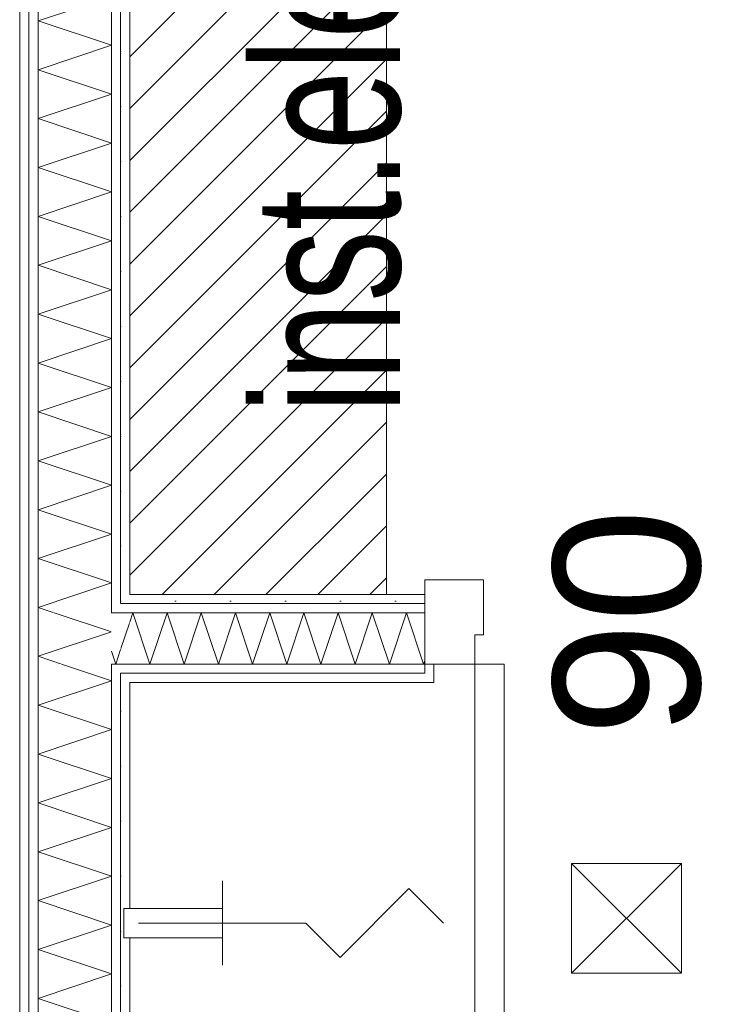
# Model space of a CAD drawing. Extents: x -7314 to 11761, y 144 to 9383.
# Tile 35 of 193: x 2642 to 2738, y 1180 to 1314. Entities that reach past the tile are written whole.
import ezdxf
from ezdxf.xclip import XClip

# ---------------------------------------------------------------- set-up
doc = ezdxf.new("R2010")
doc.units = 0
doc.header["$MEASUREMENT"] = 0
doc.header["$XCLIPFRAME"] = 0
doc.linetypes.add('Wipeout_Contour', pattern=[20000, 0, -20000])
for name, color, linetype in [('FORMA - Arch 01 - 220-A Ściany', 7, 'Continuous'), ('FORMA - Arch 01 - 320-W Umeblowanie', 7, 'Continuous'), ('FORMA - Arch 01 - 540-I Ogrzewanie', 7, 'Continuous'), ('FORMA - Arch 02 - Strefy', 7, 'Continuous'), ('FORMA - Arch 04 - Wymiary ogólne', 7, 'Continuous'), ('FORMA - Arch 05 - inst elektryczne', 7, 'Continuous')]:
    doc.layers.add(name, color=color, linetype=linetype)
doc.styles.add('STYL_AUTOMATYCZNY_2', font='arial.ttf')
doc.styles.add('STYL_AUTOMATYCZNY_7', font='arial.ttf', dxfattribs={"width": 0.7})
pattern_1 = [(0, (4185.3, -5972.398), (0, 7.5), [0, -7.5])]

# ---------------------------------------------------------------- blocks, each defined once
blk = doc.blocks.new('*X256')
at = {"layer": 'FORMA - Arch 01 - 220-A Ściany', "color": 7, "linetype": 'Continuous', "lineweight": 5, "ltscale": 0.025}
for p, q in [((2644.04, 1314.27), (2654.04, 1317.6)), ((2654.04, 1310.94), (2644.04, 1314.27)), ((2644.04, 1307.6), (2654.04, 1310.94)), ((2654.04, 1304.27), (2644.04, 1307.6)), ((2644.04, 1300.94), (2654.04, 1304.27)), ((2654.04, 1297.6), (2644.04, 1300.94)), ((2644.04, 1294.27), (2654.04, 1297.6)), ((2654.04, 1290.94), (2644.04, 1294.27)), ((2644.04, 1287.6), (2654.04, 1290.94)), ((2654.04, 1284.27), (2644.04, 1287.6)), ((2644.04, 1280.94), (2654.04, 1284.27)), ((2654.04, 1277.6), (2644.04, 1280.94)), ((2644.04, 1274.27), (2654.04, 1277.6)), ((2654.04, 1270.94), (2644.04, 1274.27)), ((2644.04, 1267.6), (2654.04, 1270.94)), ((2654.04, 1264.27), (2644.04, 1267.6)), ((2644.04, 1260.94), (2654.04, 1264.27)), ((2654.04, 1257.6), (2644.04, 1260.94)), ((2644.04, 1254.27), (2654.04, 1257.6)), ((2654.04, 1250.94), (2644.04, 1254.27)), ((2644.04, 1247.6), (2654.04, 1250.94)), ((2654.04, 1244.27), (2644.04, 1247.6)), ((2644.04, 1240.94), (2654.04, 1244.27)), ((2654.04, 1237.6), (2644.04, 1240.94)), ((2644.04, 1234.27), (2654.04, 1237.6)), ((2646.24, 1233.54), (2644.04, 1234.27))]:
    blk.add_line(p, q, dxfattribs=at)
blk = doc.blocks.new('*X257')
at = {"layer": 'FORMA - Arch 01 - 220-A Ściany', "color": 7, "linetype": 'Continuous', "lineweight": 5, "ltscale": 0.025}
for p, q in [((2654.04, 1230.94), (2646.24, 1233.54)), ((2644.04, 1227.6), (2654.04, 1230.94)), ((2647.24, 1226.54), (2644.04, 1227.6))]:
    blk.add_line(p, q, dxfattribs=at)
blk = doc.blocks.new('*X258')
at = {"layer": 'FORMA - Arch 01 - 220-A Ściany', "color": 7, "linetype": 'Continuous', "lineweight": 5, "ltscale": 0.025}
for p, q in [((2654.04, 1224.27), (2647.24, 1226.54)), ((2644.04, 1220.94), (2654.04, 1224.27)), ((2654.04, 1217.6), (2644.04, 1220.94)), ((2644.04, 1214.27), (2654.04, 1217.6)), ((2654.04, 1210.94), (2644.04, 1214.27)), ((2644.04, 1207.6), (2654.04, 1210.94)), ((2654.04, 1204.27), (2644.04, 1207.6)), ((2644.04, 1200.94), (2654.04, 1204.27)), ((2654.04, 1197.6), (2644.04, 1200.94)), ((2644.04, 1194.27), (2654.04, 1197.6)), ((2654.04, 1190.94), (2644.04, 1194.27)), ((2644.04, 1187.6), (2654.04, 1190.94)), ((2654.04, 1184.27), (2644.04, 1187.6)), ((2644.04, 1180.94), (2654.04, 1184.27)), ((2654.04, 1177.6), (2644.04, 1180.94))]:
    blk.add_line(p, q, dxfattribs=at)
blk = doc.blocks.new('*X334')
at = {"layer": 'FORMA - Arch 01 - 220-A Ściany', "color": 7, "linetype": 'Continuous', "lineweight": 5, "ltscale": 0.025}
blk.add_line((2656.54, 1232.26), (2655.29, 1228.51), dxfattribs=at)
blk = doc.blocks.new('*X335')
at = {"layer": 'FORMA - Arch 01 - 220-A Ściany', "color": 7, "linetype": 'Continuous', "lineweight": 5, "ltscale": 0.025}
for p, q in [((2654.63, 1226.54), (2654.04, 1228.31)), ((2655.29, 1228.51), (2654.63, 1226.54))]:
    blk.add_line(p, q, dxfattribs=at)
blk = doc.blocks.new('*X336')
at = {"layer": 'FORMA - Arch 01 - 220-A Ściany', "color": 7, "linetype": 'Continuous', "lineweight": 5, "ltscale": 0.025}
for p, q in [((2656.97, 1233.54), (2656.54, 1232.26)), ((2659.3, 1226.54), (2656.97, 1233.54)), ((2661.63, 1233.54), (2659.3, 1226.54)), ((2663.97, 1226.54), (2661.63, 1233.54)), ((2666.3, 1233.54), (2663.97, 1226.54)), ((2668.63, 1226.54), (2666.3, 1233.54)), ((2670.97, 1233.54), (2668.63, 1226.54)), ((2673.3, 1226.54), (2670.97, 1233.54)), ((2675.63, 1233.54), (2673.3, 1226.54)), ((2677.97, 1226.54), (2675.63, 1233.54)), ((2680.3, 1233.54), (2677.97, 1226.54)), ((2682.63, 1226.54), (2680.3, 1233.54)), ((2684.97, 1233.54), (2682.63, 1226.54)), ((2687.3, 1226.54), (2684.97, 1233.54)), ((2689.63, 1233.54), (2687.3, 1226.54)), ((2691.97, 1226.54), (2689.63, 1233.54)), ((2694.3, 1233.54), (2691.97, 1226.54)), ((2696.63, 1226.54), (2694.3, 1233.54)), ((2696.79, 1227.01), (2696.63, 1226.54))]:
    blk.add_line(p, q, dxfattribs=at)
blk = doc.blocks.new('Rysunek_1_1', base_point=(4185.3, -5972.4))
at = {"color": 254, "linetype": 'Wipeout_Contour', "lineweight": 0, "ltscale": 11459.833194}
blk.add_wipeout([(2641.54, 736.9), (2642.79, 736.9), (2642.79, 1393.15), (2641.54, 1393.15)], dxfattribs=at).dxf.layer = 'FORMA - Arch 01 - 220-A Ściany'
at = {"color": 254, "linetype": 'Wipeout_Contour', "lineweight": 0, "ltscale": 12008.631401}
blk.add_wipeout([(2656.54, 1092.89), (2808.61, 1092.89), (2808.61, 1379.4), (2656.54, 1379.4)], dxfattribs=at).dxf.layer = 'FORMA - Arch 02 - Strefy'
at = {"layer": 'FORMA - Arch 01 - 220-A Ściany', "linetype": 'Continuous', "lineweight": 5}
h = blk.add_hatch(dxfattribs=at)
h.set_pattern_fill('Gips_0001', style=0, pattern_type=2)
h.set_pattern_definition(pattern_1)
h.paths.add_polyline_path([(2641.54, 736.9), (2642.79, 736.9), (2642.79, 1393.15), (2641.54, 1393.15)])
at = {"layer": 'FORMA - Arch 05 - inst elektryczne', "linetype": 'Continuous', "lineweight": 15}
h = blk.add_hatch(dxfattribs=at)
h.set_pattern_fill('cegła_zwykła_gęsta_0001', color=211, style=0, pattern_type=2)
h.set_pattern_definition([(45, (4185.2997, -5972.398), (-3.535534, 3.535534), [])])
h.paths.add_polyline_path([(2656.54, 1233.54), (2691.54, 1233.54), (2691.54, 1378.49), (2656.54, 1378.49)])
at = {"layer": 'FORMA - Arch 01 - 220-A Ściany', "color": 7, "linetype": 'Continuous', "lineweight": 15, "ltscale": 0.025, "flags": 128}
blk.add_lwpolyline([(2641.54, 1394.4), (2641.54, 736.9)], dxfattribs=at)
at = {"layer": 'FORMA - Arch 01 - 220-A Ściany', "color": 7, "linetype": 'Continuous', "lineweight": 13, "ltscale": 0.025}
blk.add_arc((2703.59, 1226.54), 92.4, 270, 0, dxfattribs=at)
at = {"layer": 'FORMA - Arch 01 - 320-W Umeblowanie', "color": 6, "linetype": 'Continuous', "lineweight": 15, "ltscale": 0.025}
for p, q in [((2716.77, 1184.36), (2716.77, 1199.36)), ((2716.77, 1199.36), (2731.77, 1199.36)), ((2731.77, 1199.36), (2716.77, 1184.36)), ((2731.77, 1184.36), (2716.77, 1199.36)), ((2731.77, 1199.36), (2731.77, 1184.36)), ((2731.77, 1184.36), (2716.77, 1184.36))]:
    blk.add_line(p, q, dxfattribs=at)
at = {"layer": 'FORMA - Arch 04 - Wymiary ogólne', "color": 6, "linetype": 'Continuous', "lineweight": 15, "ltscale": 0.025}
for p, q in [((2694.63, 1195.91), (2685.26, 1186.53)), ((2699.32, 1191.22), (2694.63, 1195.91)), ((2680.57, 1191.22), (2685.26, 1186.53))]:
    blk.add_line(p, q, dxfattribs=at)
at = {"layer": 'FORMA - Arch 05 - inst elektryczne', "color": 7, "linetype": 'Continuous', "lineweight": 13, "ltscale": 0.025, "flags": 128}
blk.add_lwpolyline([(2656.54, 1233.54), (2691.54, 1233.54), (2691.54, 1378.49), (2656.54, 1378.49)], close=True, dxfattribs=at)
at = {"layer": 'FORMA - Arch 05 - inst elektryczne', "color": 7, "linetype": 'Continuous', "lineweight": 13, "insert": (2693.69, 1260.75), "char_height": 20, "attachment_point": 7, "rotation": 90, "style": 'STYL_AUTOMATYCZNY_7'}
blk.add_mtext('\\A1;{\\pql;\\fArial|b0|i0|c238|p0;\\W0.700000;inst.elektr.}', dxfattribs=at)
at = {"color": 254, "linetype": 'Wipeout_Contour', "lineweight": 0, "ltscale": 11698.671872}
blk.add_wipeout([(2656.54, 1224.04), (2656.54, 1225.29), (2655.29, 1225.29), (2655.29, 1224.04)], dxfattribs=at).dxf.layer = 'FORMA - Arch 01 - 220-A Ściany'
at = {"layer": 'FORMA - Arch 01 - 220-A Ściany', "linetype": 'Continuous', "lineweight": 5}
h = blk.add_hatch(dxfattribs=at)
h.set_pattern_fill('Gips_0001', style=0, pattern_type=2)
h.set_pattern_definition(pattern_1)
h.paths.add_polyline_path([(2656.54, 1224.04), (2656.54, 1225.29), (2655.29, 1225.29), (2655.29, 1224.04)])
at = {"color": 254, "linetype": 'Wipeout_Contour', "lineweight": 0, "ltscale": 11463.287914}
blk.add_wipeout([(2642.79, 736.9), (2644.04, 736.9), (2644.04, 1391.9), (2642.79, 1391.9)], dxfattribs=at).dxf.layer = 'FORMA - Arch 01 - 220-A Ściany'
at = {"color": 254, "linetype": 'Wipeout_Contour', "lineweight": 0, "ltscale": 11844.403173}
blk.add_wipeout([(2656.54, 1236.04), (2656.54, 1379.4), (2655.29, 1379.4), (2655.29, 1236.04)], dxfattribs=at).dxf.layer = 'FORMA - Arch 01 - 220-A Ściany'
at = {"layer": 'FORMA - Arch 01 - 220-A Ściany', "linetype": 'Continuous', "lineweight": 5}
h = blk.add_hatch(dxfattribs=at)
h.set_pattern_fill('Gips_0001', style=0, pattern_type=2)
h.set_pattern_definition(pattern_1)
h.paths.add_polyline_path([(2642.79, 736.9), (2644.04, 736.9), (2644.04, 1391.9), (2642.79, 1391.9)])
h = blk.add_hatch(dxfattribs=at)
h.set_pattern_fill('Gips_0001', style=0, pattern_type=2)
h.set_pattern_definition(pattern_1)
h.paths.add_polyline_path([(2656.54, 1236.04), (2656.54, 1379.4), (2655.29, 1379.4), (2655.29, 1236.04)])
at = {"layer": 'FORMA - Arch 01 - 220-A Ściany', "color": 7, "linetype": 'Continuous', "lineweight": 13, "ltscale": 0.025}
blk.add_line((2642.79, 1391.9), (2642.79, 736.9), dxfattribs=at)
at = {"color": 254, "linetype": 'Wipeout_Contour', "lineweight": 0, "ltscale": 11696.226887}
blk.add_wipeout([(2655.29, 1225.29), (2655.29, 1226.54), (2654.04, 1226.54), (2654.04, 1225.29)], dxfattribs=at).dxf.layer = 'FORMA - Arch 01 - 220-A Ściany'
at = {"color": 254, "linetype": 'Wipeout_Contour', "lineweight": 0, "ltscale": 11592.767703}
blk.add_wipeout([(2656.54, 1092.89), (2656.54, 1224.04), (2655.29, 1224.04), (2655.29, 1092.89)], dxfattribs=at).dxf.layer = 'FORMA - Arch 01 - 220-A Ściany'
at = {"layer": 'FORMA - Arch 01 - 220-A Ściany', "linetype": 'Continuous', "lineweight": 5}
h = blk.add_hatch(dxfattribs=at)
h.set_pattern_fill('Gips_0001', style=0, pattern_type=2)
h.set_pattern_definition(pattern_1)
h.paths.add_polyline_path([(2655.29, 1225.29), (2655.29, 1226.54), (2654.04, 1226.54), (2654.04, 1225.29)])
h = blk.add_hatch(dxfattribs=at)
h.set_pattern_fill('Gips_0001', style=0, pattern_type=2)
h.set_pattern_definition(pattern_1)
h.paths.add_polyline_path([(2656.54, 1092.89), (2656.54, 1224.04), (2655.29, 1224.04), (2655.29, 1092.89)])
at = {"layer": 'FORMA - Arch 01 - 220-A Ściany', "color": 7, "linetype": 'Continuous', "lineweight": 15, "ltscale": 0.025, "flags": 128}
blk.add_lwpolyline([(2656.54, 1092.89), (2656.54, 1224.04)], dxfattribs=at)
at = {"color": 254, "linetype": 'Wipeout_Contour', "lineweight": 0, "ltscale": 11716.742548}
blk.add_wipeout([(2656.54, 1234.79), (2656.54, 1236.04), (2655.29, 1236.04), (2655.29, 1234.79)], dxfattribs=at).dxf.layer = 'FORMA - Arch 01 - 220-A Ściany'
at = {"layer": 'FORMA - Arch 01 - 220-A Ściany', "linetype": 'Continuous', "lineweight": 5}
h = blk.add_hatch(dxfattribs=at)
h.set_pattern_fill('Gips_0001', style=0, pattern_type=2)
h.set_pattern_definition(pattern_1)
h.paths.add_polyline_path([(2656.54, 1234.79), (2656.54, 1236.04), (2655.29, 1236.04), (2655.29, 1234.79)])
at = {"layer": 'FORMA - Arch 01 - 220-A Ściany', "color": 7, "linetype": 'Continuous', "lineweight": 15, "ltscale": 0.025, "flags": 128}
blk.add_lwpolyline([(2656.54, 1236.04), (2656.54, 1379.4)], dxfattribs=at)
at = {"color": 254, "linetype": 'Wipeout_Contour', "lineweight": 0, "ltscale": 11588.281145}
blk.add_wipeout([(2655.29, 1091.64), (2655.29, 1225.29), (2654.04, 1225.29), (2654.04, 1091.64)], dxfattribs=at).dxf.layer = 'FORMA - Arch 01 - 220-A Ściany'
at = {"layer": 'FORMA - Arch 01 - 220-A Ściany', "linetype": 'Continuous', "lineweight": 5}
h = blk.add_hatch(dxfattribs=at)
h.set_pattern_fill('Gips_0001', style=0, pattern_type=2)
h.set_pattern_definition(pattern_1)
h.paths.add_polyline_path([(2655.29, 1091.64), (2655.29, 1225.29), (2654.04, 1225.29), (2654.04, 1091.64)])
at = {"layer": 'FORMA - Arch 01 - 220-A Ściany', "color": 7, "linetype": 'Continuous', "lineweight": 13, "ltscale": 0.025}
for p, q in [((2655.29, 1225.29), (2656.54, 1225.29)), ((2655.29, 1091.64), (2655.29, 1225.29))]:
    blk.add_line(p, q, dxfattribs=at)
at = {"color": 254, "linetype": 'Wipeout_Contour', "lineweight": 0, "ltscale": 11840.01616}
blk.add_wipeout([(2655.29, 1234.79), (2655.29, 1380.65), (2654.04, 1380.65), (2654.04, 1234.79)], dxfattribs=at).dxf.layer = 'FORMA - Arch 01 - 220-A Ściany'
at = {"layer": 'FORMA - Arch 01 - 220-A Ściany', "linetype": 'Continuous', "lineweight": 5}
h = blk.add_hatch(dxfattribs=at)
h.set_pattern_fill('Gips_0001', style=0, pattern_type=2)
h.set_pattern_definition(pattern_1)
h.paths.add_polyline_path([(2655.29, 1234.79), (2655.29, 1380.65), (2654.04, 1380.65), (2654.04, 1234.79)])
at = {"color": 254, "linetype": 'Wipeout_Contour', "lineweight": 0, "ltscale": 11667.226215}
blk.add_wipeout([(2669.22, 1193.22), (2655.72, 1193.22), (2655.72, 1189.22), (2669.22, 1189.22)], dxfattribs=at).dxf.layer = 'FORMA - Arch 01 - 540-I Ogrzewanie'
at = {"layer": 'FORMA - Arch 01 - 540-I Ogrzewanie', "color": 6, "linetype": 'Continuous', "lineweight": 15, "ltscale": 0.025, "flags": 128}
blk.add_lwpolyline([(2669.22, 1193.22), (2669.22, 1189.22), (2655.72, 1189.22), (2655.72, 1193.22)], close=True, dxfattribs=at)
at = {"layer": 'FORMA - Arch 04 - Wymiary ogólne', "color": 6, "linetype": 'Continuous', "lineweight": 15, "ltscale": 0.025}
for p, q in [((2669.21, 1185.48), (2669.21, 1196.97)), ((2657.72, 1191.22), (2680.57, 1191.22))]:
    blk.add_line(p, q, dxfattribs=at)
at = {"color": 254, "linetype": 'Wipeout_Contour', "lineweight": 0, "ltscale": 11710.100463}
blk.add_wipeout([(2655.29, 1233.54), (2655.29, 1234.79), (2654.04, 1234.79), (2654.04, 1233.54)], dxfattribs=at).dxf.layer = 'FORMA - Arch 01 - 220-A Ściany'
at = {"layer": 'FORMA - Arch 01 - 220-A Ściany', "linetype": 'Continuous', "lineweight": 5}
h = blk.add_hatch(dxfattribs=at)
h.set_pattern_fill('Gips_0001', style=0, pattern_type=2)
h.set_pattern_definition(pattern_1)
h.paths.add_polyline_path([(2655.29, 1233.54), (2655.29, 1234.79), (2654.04, 1234.79), (2654.04, 1233.54)])
at = {"layer": 'FORMA - Arch 01 - 220-A Ściany', "color": 7, "linetype": 'Continuous', "lineweight": 13, "ltscale": 0.025}
for p, q in [((2655.29, 1234.79), (2655.29, 1380.65)), ((2656.54, 1234.79), (2655.29, 1234.79))]:
    blk.add_line(p, q, dxfattribs=at)
at = {"color": 254, "linetype": 'Wipeout_Contour', "lineweight": 0, "ltscale": 11819.940756}
blk.add_wipeout([(2654.04, 1233.54), (2654.04, 1381.9), (2644.04, 1381.9), (2644.04, 1233.54)], dxfattribs=at).dxf.layer = 'FORMA - Arch 01 - 220-A Ściany'
at = {"color": 7, "linetype": 'Continuous', "lineweight": 13, "ltscale": 0.025}
blk.add_blockref('*X256', (0, 0), dxfattribs=at)
at = {"color": 254, "linetype": 'Wipeout_Contour', "lineweight": 0, "ltscale": 11682.7507}
blk.add_wipeout([(2654.04, 1226.54), (2654.04, 1233.54), (2644.04, 1233.54), (2644.04, 1226.54)], dxfattribs=at).dxf.layer = 'FORMA - Arch 01 - 220-A Ściany'
at = {"layer": 'FORMA - Arch 01 - 220-A Ściany', "color": 7, "linetype": 'Continuous', "lineweight": 13, "ltscale": 0.025}
for p, q in [((2644.04, 1381.9), (2644.04, 1233.54)), ((2654.04, 1233.54), (2654.04, 1381.9)), ((2655.29, 1233.54), (2654.04, 1233.54))]:
    blk.add_line(p, q, dxfattribs=at)
at = {"color": 7, "linetype": 'Continuous', "lineweight": 13, "ltscale": 0.025}
blk.add_blockref('*X257', (0, 0), dxfattribs=at)
at = {"color": 254, "linetype": 'Wipeout_Contour', "lineweight": 0, "ltscale": 11714.634629}
blk.add_wipeout([(2656.54, 1233.54), (2656.54, 1234.79), (2655.29, 1234.79), (2655.29, 1233.54)], dxfattribs=at).dxf.layer = 'FORMA - Arch 01 - 220-A Ściany'
at = {"color": 254, "linetype": 'Wipeout_Contour', "lineweight": 0, "ltscale": 11567.76471}
blk.add_wipeout([(2654.04, 1090.39), (2654.04, 1226.54), (2644.04, 1226.54), (2644.04, 1090.39)], dxfattribs=at).dxf.layer = 'FORMA - Arch 01 - 220-A Ściany'
at = {"layer": 'FORMA - Arch 01 - 220-A Ściany', "linetype": 'Continuous', "lineweight": 5}
h = blk.add_hatch(dxfattribs=at)
h.set_pattern_fill('Gips_0001', style=0, pattern_type=2)
h.set_pattern_definition(pattern_1)
h.paths.add_polyline_path([(2656.54, 1233.54), (2656.54, 1234.79), (2655.29, 1234.79), (2655.29, 1233.54)])
at = {"layer": 'FORMA - Arch 01 - 220-A Ściany', "color": 7, "linetype": 'Continuous', "lineweight": 13, "ltscale": 0.025}
for p, q in [((2644.04, 1233.54), (2644.04, 1226.54)), ((2644.04, 1226.54), (2644.04, 1090.39)), ((2654.04, 1226.54), (2655.29, 1226.54)), ((2654.04, 1090.39), (2654.04, 1226.54))]:
    blk.add_line(p, q, dxfattribs=at)
at = {"color": 7, "linetype": 'Continuous', "lineweight": 13, "ltscale": 0.025}
blk.add_blockref('*X258', (0, 0), dxfattribs=at)
at = {"color": 254, "linetype": 'Wipeout_Contour', "lineweight": 0, "ltscale": 11792.097122}
blk.add_wipeout([(2696.79, 1236.04), (2656.54, 1236.04), (2656.54, 1234.79), (2696.79, 1234.79)], dxfattribs=at).dxf.layer = 'FORMA - Arch 01 - 220-A Ściany'
at = {"color": 254, "linetype": 'Wipeout_Contour', "lineweight": 0, "ltscale": 11707.696879}
blk.add_wipeout([(2656.54, 1226.54), (2656.54, 1233.54), (2655.29, 1233.54), (2655.29, 1226.54)], dxfattribs=at).dxf.layer = 'FORMA - Arch 01 - 220-A Ściany'
at = {"layer": 'FORMA - Arch 01 - 220-A Ściany', "linetype": 'Continuous', "lineweight": 5}
h = blk.add_hatch(dxfattribs=at)
h.set_pattern_fill('Gips_0001', style=0, pattern_type=2)
h.set_pattern_definition(pattern_1)
h.paths.add_polyline_path([(2696.79, 1236.04), (2656.54, 1236.04), (2656.54, 1234.79), (2696.79, 1234.79)])
at = {"layer": 'FORMA - Arch 01 - 220-A Ściany', "color": 7, "linetype": 'Continuous', "lineweight": 15, "ltscale": 0.025, "flags": 128}
blk.add_lwpolyline([(2696.79, 1236.04), (2656.54, 1236.04)], dxfattribs=at)
at = {"color": 7, "linetype": 'Continuous', "lineweight": 13, "ltscale": 0.025}
blk.add_blockref('*X334', (0, 0), dxfattribs=at)
at = {"color": 254, "linetype": 'Wipeout_Contour', "lineweight": 0, "ltscale": 11700.766429}
blk.add_wipeout([(2656.54, 1225.29), (2656.54, 1226.54), (2655.29, 1226.54), (2655.29, 1225.29)], dxfattribs=at).dxf.layer = 'FORMA - Arch 01 - 220-A Ściany'
at = {"layer": 'FORMA - Arch 01 - 220-A Ściany', "linetype": 'Continuous', "lineweight": 5}
h = blk.add_hatch(dxfattribs=at)
h.set_pattern_fill('Gips_0001', style=0, pattern_type=2)
h.set_pattern_definition(pattern_1)
h.paths.add_polyline_path([(2656.54, 1225.29), (2656.54, 1226.54), (2655.29, 1226.54), (2655.29, 1225.29)])
at = {"color": 254, "linetype": 'Wipeout_Contour', "lineweight": 0, "ltscale": 11790.0026}
blk.add_wipeout([(2656.54, 1233.54), (2696.79, 1233.54), (2696.79, 1234.79), (2656.54, 1234.79)], dxfattribs=at).dxf.layer = 'FORMA - Arch 01 - 220-A Ściany'
at = {"layer": 'FORMA - Arch 01 - 220-A Ściany', "linetype": 'Continuous', "lineweight": 5}
h = blk.add_hatch(dxfattribs=at)
h.set_pattern_fill('Gips_0001', style=0, pattern_type=2)
h.set_pattern_definition(pattern_1)
h.paths.add_polyline_path([(2656.54, 1233.54), (2696.79, 1233.54), (2696.79, 1234.79), (2656.54, 1234.79)])
at = {"layer": 'FORMA - Arch 01 - 220-A Ściany', "color": 7, "linetype": 'Continuous', "lineweight": 15, "ltscale": 0.025}
blk.add_line((2696.79, 1234.79), (2696.79, 1236.04), dxfattribs=at)
at = {"layer": 'FORMA - Arch 01 - 220-A Ściany', "color": 7, "linetype": 'Continuous', "lineweight": 13, "ltscale": 0.025}
for p, q in [((2656.54, 1234.79), (2655.29, 1234.79)), ((2696.79, 1234.79), (2656.54, 1234.79))]:
    blk.add_line(p, q, dxfattribs=at)
at = {"color": 254, "linetype": 'Wipeout_Contour', "lineweight": 0, "ltscale": 11703.160024}
blk.add_wipeout([(2655.29, 1226.54), (2655.29, 1233.54), (2654.04, 1233.54), (2654.04, 1226.54)], dxfattribs=at).dxf.layer = 'FORMA - Arch 01 - 220-A Ściany'
at = {"color": 254, "linetype": 'Wipeout_Contour', "lineweight": 0, "ltscale": 11774.141436}
blk.add_wipeout([(2656.54, 1225.29), (2656.54, 1224.04), (2696.79, 1224.04), (2696.79, 1225.29)], dxfattribs=at).dxf.layer = 'FORMA - Arch 01 - 220-A Ściany'
at = {"layer": 'FORMA - Arch 01 - 220-A Ściany', "linetype": 'Continuous', "lineweight": 5}
h = blk.add_hatch(dxfattribs=at)
h.set_pattern_fill('Gips_0001', style=0, pattern_type=2)
h.set_pattern_definition(pattern_1)
h.paths.add_polyline_path([(2656.54, 1225.29), (2656.54, 1224.04), (2696.79, 1224.04), (2696.79, 1225.29)])
at = {"layer": 'FORMA - Arch 01 - 220-A Ściany', "color": 7, "linetype": 'Continuous', "lineweight": 13, "ltscale": 0.025}
for p, q in [((2655.29, 1233.54), (2654.04, 1233.54)), ((2654.04, 1226.54), (2655.29, 1226.54))]:
    blk.add_line(p, q, dxfattribs=at)
at = {"color": 7, "linetype": 'Continuous', "lineweight": 13, "ltscale": 0.025}
blk.add_blockref('*X335', (0, 0), dxfattribs=at)
at = {"color": 254, "linetype": 'Wipeout_Contour', "lineweight": 0, "ltscale": 11776.222647}
blk.add_wipeout([(2696.79, 1226.54), (2656.54, 1226.54), (2656.54, 1225.29), (2696.79, 1225.29)], dxfattribs=at).dxf.layer = 'FORMA - Arch 01 - 220-A Ściany'
at = {"layer": 'FORMA - Arch 01 - 220-A Ściany', "linetype": 'Continuous', "lineweight": 5}
h = blk.add_hatch(dxfattribs=at)
h.set_pattern_fill('Gips_0001', style=0, pattern_type=2)
h.set_pattern_definition(pattern_1)
h.paths.add_polyline_path([(2696.79, 1226.54), (2656.54, 1226.54), (2656.54, 1225.29), (2696.79, 1225.29)])
at = {"layer": 'FORMA - Arch 01 - 220-A Ściany', "color": 7, "linetype": 'Continuous', "lineweight": 13, "ltscale": 0.025}
blk.add_line((2655.29, 1225.29), (2656.54, 1225.29), dxfattribs=at)
at = {"color": 254, "linetype": 'Wipeout_Contour', "lineweight": 0, "ltscale": 11783.108994}
blk.add_wipeout([(2656.54, 1226.54), (2696.79, 1226.54), (2696.79, 1233.54), (2656.54, 1233.54)], dxfattribs=at).dxf.layer = 'FORMA - Arch 01 - 220-A Ściany'
at = {"layer": 'FORMA - Arch 01 - 220-A Ściany', "color": 7, "linetype": 'Continuous', "lineweight": 15, "ltscale": 0.025}
blk.add_line((2696.79, 1233.54), (2696.79, 1234.79), dxfattribs=at)
at = {"layer": 'FORMA - Arch 01 - 220-A Ściany', "color": 7, "linetype": 'Continuous', "lineweight": 13, "ltscale": 0.025}
for p, q in [((2656.54, 1233.54), (2655.29, 1233.54)), ((2696.79, 1233.54), (2656.54, 1233.54)), ((2655.29, 1226.54), (2656.54, 1226.54))]:
    blk.add_line(p, q, dxfattribs=at)
at = {"color": 7, "linetype": 'Continuous', "lineweight": 13, "ltscale": 0.025}
blk.add_blockref('*X336', (0, 0), dxfattribs=at)
at = {"layer": 'FORMA - Arch 01 - 220-A Ściany', "color": 7, "linetype": 'Continuous', "lineweight": 13, "insert": (2740.13, 1216.68), "char_height": 20, "attachment_point": 7, "rotation": 90, "style": 'STYL_AUTOMATYCZNY_2'}
blk.add_mtext('\\A1;{\\pql;\\pt0;\\fArial|b0|i0|c238|p0;\\W1.000000;90\\fArial|b0|i0|c238|p0;\\W1.000000;\\A1{\\H.66x;\\S^  ;}\\fArial|b0|i0|c238|p0;\\W1.000000;\\fArial|b0|i0|c238|p0;\\W1.000000;}', dxfattribs=at)
at = {"color": 254, "linetype": 'Wipeout_Contour', "lineweight": 0, "ltscale": 14813.212895}
blk.add_wipeout([(2698.04, 1224.04), (2698.04, 1226.54), (2696.79, 1226.54), (2696.79, 1225.29), (2696.79, 1224.04)], dxfattribs=at).dxf.layer = 'FORMA - Arch 01 - 220-A Ściany'
at = {"layer": 'FORMA - Arch 01 - 220-A Ściany', "linetype": 'Continuous', "lineweight": 5}
h = blk.add_hatch(dxfattribs=at)
h.set_pattern_fill('Gips_0001', style=0, pattern_type=2)
h.set_pattern_definition(pattern_1)
h.paths.add_polyline_path([(2698.04, 1224.04), (2698.04, 1226.54), (2696.79, 1226.54), (2696.79, 1225.29), (2696.79, 1224.04)])
at = {"layer": 'FORMA - Arch 01 - 220-A Ściany', "color": 7, "linetype": 'Continuous', "lineweight": 15, "ltscale": 0.025}
for p, q in [((2696.79, 1226.54), (2696.79, 1233.54)), ((2696.79, 1226.54), (2698.04, 1226.54)), ((2698.04, 1226.54), (2698.04, 1224.04)), ((2696.79, 1224.04), (2698.04, 1224.04)), ((2696.79, 1224.04), (2698.04, 1224.04))]:
    blk.add_line(p, q, dxfattribs=at)
at = {"layer": 'FORMA - Arch 01 - 220-A Ściany', "color": 7, "linetype": 'Continuous', "lineweight": 13, "ltscale": 0.025}
for p, q in [((2656.54, 1226.54), (2696.79, 1226.54)), ((2696.79, 1225.29), (2696.79, 1226.54)), ((2656.54, 1225.29), (2696.79, 1225.29))]:
    blk.add_line(p, q, dxfattribs=at)
at = {"layer": 'FORMA - Arch 01 - 220-A Ściany', "color": 7, "linetype": 'Continuous', "lineweight": 15, "ltscale": 0.025, "flags": 128}
blk.add_lwpolyline([(2656.54, 1224.04), (2696.79, 1224.04)], dxfattribs=at)
at = {"color": 254, "linetype": 'Wipeout_Contour', "lineweight": 0, "ltscale": 17814.722775}
blk.add_wipeout([(2696.79, 1238.04), (2696.79, 1226.54), (2703.59, 1226.54), (2703.59, 1230.54), (2704.79, 1230.54), (2704.79, 1238.04)], dxfattribs=at).dxf.layer = 'FORMA - Arch 01 - 220-A Ściany'
at = {"layer": 'FORMA - Arch 01 - 220-A Ściany', "color": 7, "linetype": 'Continuous', "lineweight": 15, "ltscale": 0.025}
for p, q in [((2696.79, 1238.04), (2696.79, 1226.54)), ((2704.79, 1238.04), (2696.79, 1238.04)), ((2704.79, 1230.54), (2704.79, 1238.04)), ((2696.79, 1234.79), (2696.79, 1236.04)), ((2696.79, 1234.79), (2696.79, 1236.04)), ((2696.79, 1233.54), (2696.79, 1234.79)), ((2696.79, 1233.54), (2696.79, 1234.79)), ((2696.79, 1226.54), (2696.79, 1233.54)), ((2696.79, 1226.54), (2696.79, 1233.54)), ((2703.59, 1230.54), (2704.79, 1230.54)), ((2698.04, 1226.54), (2698.04, 1224.04))]:
    blk.add_line(p, q, dxfattribs=at)
at = {"color": 254, "linetype": 'Wipeout_Contour', "lineweight": 0, "ltscale": 11808.605905}
blk.add_wipeout([(2703.59, 1134.14), (2707.59, 1134.14), (2707.59, 1226.54), (2703.59, 1226.54)], dxfattribs=at).dxf.layer = 'FORMA - Arch 01 - 220-A Ściany'
at = {"layer": 'FORMA - Arch 01 - 220-A Ściany', "color": 7, "linetype": 'Continuous', "lineweight": 15, "ltscale": 0.025}
for p, q in [((2703.59, 1226.54), (2703.59, 1230.54)), ((2696.79, 1226.54), (2703.59, 1226.54))]:
    blk.add_line(p, q, dxfattribs=at)
at = {"layer": 'FORMA - Arch 01 - 220-A Ściany', "color": 7, "linetype": 'Continuous', "lineweight": 13, "ltscale": 0.025}
for p, q in [((2703.59, 1134.14), (2703.59, 1226.54)), ((2703.59, 1226.54), (2707.59, 1226.54)), ((2707.59, 1226.54), (2707.59, 1134.14))]:
    blk.add_line(p, q, dxfattribs=at)
at = {"layer": 'FORMA - Arch 01 - 220-A Ściany', "color": 7, "linetype": 'Continuous', "lineweight": 13, "insert": (2780.13, 1201.42), "char_height": 20, "attachment_point": 7, "rotation": 90, "style": 'STYL_AUTOMATYCZNY_2'}
blk.add_mtext('\\A1;{\\pql;\\pt0;\\fArial|b0|i0|c238|p0;\\W1.000000;200\\fArial|b0|i0|c238|p0;\\W1.000000;\\A1{\\H.66x;\\S^  ;}\\fArial|b0|i0|c238|p0;\\W1.000000;\\fArial|b0|i0|c238|p0;\\W1.000000;}', dxfattribs=at)

msp = doc.modelspace()

# ---------------------------------------------------------------- block references
at = {"lineweight": 20}
ref = msp.add_blockref('Rysunek_1_1', (4185.29965, -5972.39804), dxfattribs=at)
XClip(ref).set_block_clipping_path([(254.0251470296, 246.5573808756), (9689.7973583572, 9358.9497337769)])

doc.saveas('drawing.dxf')
